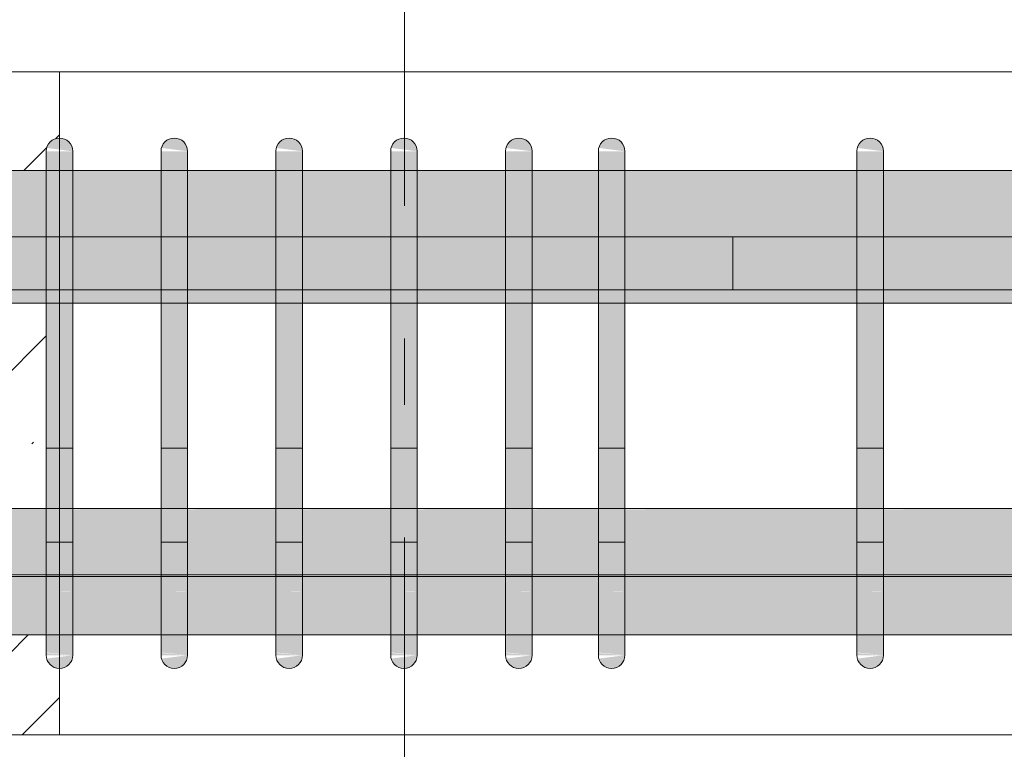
# Model space of a CAD drawing. Header units: millimetres. Extents: x -25607 to 9385, y 1894 to 10168.
# Tile 111 of 181: x -1896 to -1524, y 8665 to 8940. Entities that reach past the tile are written whole.
import ezdxf

# ---------------------------------------------------------------- set-up
doc = ezdxf.new("R2010")
doc.units = ezdxf.units.MM
doc.linetypes.add('Čára osnovy', pattern=[225, 100, -50, 25, -50])
for name, color, linetype, lineweight in [('S-BEAM', 12, 'Continuous', 9), ('S-GRID', 1, 'Continuous', 5), ('S-RBAR', 171, 'Continuous', 5)]:
    doc.layers.add(name, color=color, linetype=linetype, lineweight=lineweight)

msp = doc.modelspace()

# ---------------------------------------------------------------- hatches: boundary and pattern name
at = {"layer": 'S-BEAM', "lineweight": 5}
h = msp.add_hatch(dxfattribs=at)
h.set_pattern_fill('FP_2', color=256, style=0, pattern_type=2)
h.set_pattern_definition([(45, (2996.86, 5500.453), (-35.35534, 35.35534), []), (45, (3032.214, 5500.453), (-17.67767, 53.033), [25, -12.5, 0.8382, -11.662])])
h.paths.add_polyline_path([(-2380.56, 8670), (-2345.51, 8670), (-2345.51, 8702.82), (-2346.77, 8703.79), (-2351.89, 8710.86), (-2354.54, 8717.24), (-2355.56, 8725), (-2355.56, 8865), (-2354.54, 8872.76), (-2351.54, 8880), (-2346.77, 8886.21), (-2339.7, 8891.34), (-2333.32, 8893.98), (-2325.56, 8895), (-1935.56, 8895), (-1927.79, 8893.98), (-1919.98, 8890.54), (-1914.34, 8886.21), (-1909.22, 8879.14), (-1906.58, 8872.76), (-1905.56, 8865), (-1905.56, 8882.8), (-1885.56, 8882.8), (-1885.39, 8890), (-1880.56, 8890), (-1880.56, 8890.66), (-1885.39, 8891.29), (-1884.89, 8892.5), (-1884.09, 8893.54), (-1883.06, 8894.33), (-1881.85, 8894.83), (-1880.56, 8895), (-1880.56, 8920), (-2380.56, 8920), (-2380.56, 8742.55)])
h.paths.add_polyline_path([(-2298.56, 8670), (-2052.56, 8670), (-2052.56, 8695), (-2298.56, 8695), (-2298.56, 8687.12)])
h.paths.add_polyline_path([(-2325.51, 8670), (-2318.56, 8670), (-2318.56, 8695), (-2325.51, 8695), (-2325.51, 8687.12)])
h.paths.add_polyline_path([(-1919.98, 8670), (-1880.56, 8670), (-1880.56, 8695), (-1881.85, 8695.17), (-1883.06, 8695.67), (-1884.09, 8696.46), (-1884.89, 8697.5), (-1885.39, 8698.71), (-1880.56, 8699.34), (-1880.56, 8700), (-1885.56, 8700), (-1885.56, 8707.64), (-1905.56, 8707.64), (-1905.56, 8725), (-1906.58, 8717.24), (-1909.58, 8710), (-1914.34, 8703.79), (-1921.42, 8698.66), (-1927.79, 8696.02), (-1935.56, 8695), (-2015.77, 8695), (-2015.77, 8670), (-2007.78, 8670)])
h.paths.add_polyline_path([(-2007.78, 8705), (-1957.98, 8705), (-1982.43, 8729.45), (-2015.77, 8729.45), (-2015.77, 8705)])
h.paths.add_polyline_path([(-2095.58, 8705), (-2052.56, 8705), (-2052.56, 8729.45), (-2298.56, 8729.45), (-2298.56, 8705), (-2271.19, 8705)])
h.paths.add_polyline_path([(-2318.56, 8705), (-2318.56, 8729.45), (-2325.51, 8729.45), (-2325.51, 8705)])
h.paths.add_polyline_path([(-1935.56, 8705), (-1930.38, 8705.68), (-1925.56, 8707.68), (-1921.42, 8710.86), (-1918.24, 8715), (-1916.24, 8719.82), (-1915.56, 8725), (-1916.24, 8729.45), (-1968.29, 8729.45), (-1949.7, 8710.86), (-1945.56, 8707.68), (-1940.73, 8705.68)])
h.paths.add_polyline_path([(-1885.56, 8729.64), (-1885.56, 8730.3), (-1905.56, 8730.18), (-1905.56, 8729.64), (-1898.03, 8729.64)])
h.paths.add_polyline_path([(-2325.51, 8755.3), (-2318.56, 8755.3), (-2318.56, 8789.52), (-2322.07, 8781.03), (-2324.64, 8769.54), (-2325.51, 8757.8)])
h.paths.add_polyline_path([(-2052.56, 8755.3), (-2052.56, 8832.8), (-2271.8, 8832.8), (-2283.3, 8828.36), (-2298.56, 8817.02), (-2298.56, 8755.3), (-2095.58, 8755.3)])
h.paths.add_polyline_path([(-2345.56, 8755.3), (-2345.51, 8755.3), (-2345.51, 8757.8), (-2344.43, 8772.47), (-2341.21, 8786.83), (-2333.72, 8804.94), (-2327.85, 8814.38), (-2318.56, 8825.72), (-2318.56, 8832.8), (-2345.56, 8832.8), (-2345.56, 8757.8)])
h.paths.add_polyline_path([(-1937.58, 8755.3), (-1956.77, 8774.5), (-1949.7, 8781.57), (-1923.43, 8755.3), (-1915.56, 8755.3), (-1915.56, 8832.8), (-1961.96, 8832.8), (-1975.77, 8827.09), (-1992.34, 8814.37), (-2005.05, 8797.8), (-2013.04, 8778.51), (-2015.77, 8757.8), (-2015.77, 8755.3), (-1956.77, 8755.3)])
h.paths.add_polyline_path([(-1885.56, 8755.3), (-1885.56, 8832.8), (-1905.56, 8832.8), (-1905.56, 8755.3)])
h.paths.add_polyline_path([(-2032.56, 8782.19), (-2032.36, 8783.69), (-2022.37, 8807.8), (-2006.48, 8828.51), (-2000.89, 8832.8), (-2032.56, 8832.8), (-2032.56, 8782.8)])
h.paths.add_polyline_path([(-2245.66, 8857.8), (-2052.56, 8857.8), (-2052.56, 8872.8), (-2032.56, 8872.8), (-2032.56, 8857.8), (-1915.56, 8857.8), (-1915.56, 8865), (-1916.24, 8870.18), (-1918.24, 8875), (-1921.42, 8879.14), (-1925.56, 8882.32), (-1930.38, 8884.32), (-1935.56, 8885), (-2325.56, 8885), (-2330.73, 8884.32), (-2335.56, 8882.32), (-2339.7, 8879.14), (-2342.88, 8875), (-2344.88, 8870.18), (-2345.56, 8865), (-2345.56, 8857.8), (-2318.56, 8857.8), (-2318.56, 8872.8), (-2298.56, 8872.8), (-2298.56, 8857.8), (-2247.62, 8857.8)])
h.paths.add_polyline_path([(-2298.56, 8872.8), (-2318.22, 8875.39), (-2317.22, 8877.8), (-2315.09, 8880.29), (-2313.56, 8881.46), (-2311.15, 8882.46), (-2308.56, 8882.8), (-2305.97, 8882.46), (-2303.56, 8881.46), (-2301.49, 8879.87), (-2299.9, 8877.8), (-2298.9, 8875.39)])
h.paths.add_polyline_path([(-2032.56, 8872.8), (-2052.22, 8875.39), (-2051.22, 8877.8), (-2049.63, 8879.87), (-2047.56, 8881.46), (-2045.15, 8882.46), (-2042.56, 8882.8), (-2039.97, 8882.46), (-2037.56, 8881.46), (-2035.49, 8879.87), (-2033.9, 8877.8), (-2032.9, 8875.39)])
at = {"layer": 'S-RBAR'}
for points in [[(-1875.56, 8890), (-1876.08, 8892.15), (-1876.23, 8892.5), (-1877.02, 8893.54), (-1878.06, 8894.33), (-1879.26, 8894.83), (-1880.56, 8895), (-1881.85, 8894.83), (-1883.06, 8894.33), (-1884.09, 8893.54), (-1884.89, 8892.5), (-1885.39, 8891.29), (-1876.08, 8890.07)], [(-1832.27, 8890), (-1832.44, 8891.29), (-1832.94, 8892.5), (-1833.74, 8893.54), (-1834.77, 8894.33), (-1835.98, 8894.83), (-1837.27, 8895), (-1838.57, 8894.83), (-1839.77, 8894.33), (-1840.81, 8893.54), (-1841.6, 8892.5), (-1842.1, 8891.29), (-1832.44, 8890.02)], [(-1788.99, 8890), (-1789.16, 8891.29), (-1789.66, 8892.5), (-1790.45, 8893.54), (-1791.49, 8894.33), (-1792.7, 8894.83), (-1793.99, 8895), (-1795.28, 8894.83), (-1796.49, 8894.33), (-1797.53, 8893.54), (-1798.32, 8892.5), (-1798.82, 8891.29), (-1789.16, 8890.02)], [(-1745.71, 8890), (-1745.88, 8891.29), (-1746.38, 8892.5), (-1747.17, 8893.54), (-1748.21, 8894.33), (-1749.41, 8894.83), (-1750.71, 8895), (-1752, 8894.83), (-1753.21, 8894.33), (-1754.24, 8893.54), (-1755.04, 8892.5), (-1755.53, 8891.29), (-1745.88, 8890.02)], [(-1702.42, 8890), (-1702.59, 8891.29), (-1703.09, 8892.5), (-1703.89, 8893.54), (-1704.92, 8894.33), (-1706.13, 8894.83), (-1707.42, 8895), (-1708.72, 8894.83), (-1709.92, 8894.33), (-1710.96, 8893.54), (-1711.75, 8892.5), (-1712.25, 8891.29), (-1702.59, 8890.02)], [(-1667.42, 8890), (-1667.59, 8891.29), (-1668.09, 8892.5), (-1668.89, 8893.54), (-1669.92, 8894.33), (-1671.13, 8894.83), (-1672.42, 8895), (-1673.72, 8894.83), (-1674.92, 8894.33), (-1675.96, 8893.54), (-1676.75, 8892.5), (-1677.25, 8891.29), (-1667.59, 8890.02)], [(-1569.97, 8890), (-1570.14, 8891.29), (-1570.64, 8892.5), (-1571.44, 8893.54), (-1572.47, 8894.33), (-1573.68, 8894.83), (-1574.97, 8895), (-1576.27, 8894.83), (-1577.47, 8894.33), (-1578.51, 8893.54), (-1579.3, 8892.5), (-1579.8, 8891.29), (-1570.14, 8890.02)], [(-1885.56, 8865), (-1875.56, 8865), (-1875.56, 8890), (-1885.56, 8890), (-1885.56, 8869.55)], [(-1832.27, 8865), (-1832.27, 8890), (-1842.27, 8890), (-1842.27, 8865)], [(-1788.99, 8865), (-1788.99, 8890), (-1798.99, 8890), (-1798.99, 8865)], [(-1745.71, 8865), (-1745.71, 8890), (-1755.71, 8890), (-1755.71, 8865)], [(-1702.42, 8865), (-1702.42, 8890), (-1712.42, 8890), (-1712.42, 8865)], [(-1667.42, 8865), (-1667.42, 8890), (-1677.42, 8890), (-1677.42, 8865)], [(-1569.97, 8865), (-1569.97, 8890), (-1579.97, 8890), (-1579.97, 8865)], [(-1876.08, 8725), (-1875.56, 8725), (-1875.56, 8865), (-1885.56, 8865), (-1885.56, 8725)], [(-1832.27, 8725), (-1832.27, 8865), (-1842.27, 8865), (-1842.27, 8725)], [(-1788.99, 8725), (-1788.99, 8865), (-1798.99, 8865), (-1798.99, 8725)], [(-1745.71, 8725), (-1745.71, 8865), (-1755.71, 8865), (-1755.71, 8725)], [(-1702.42, 8725), (-1702.42, 8865), (-1712.42, 8865), (-1712.42, 8725)], [(-1667.42, 8725), (-1667.42, 8865), (-1677.42, 8865), (-1677.42, 8725)], [(-1569.97, 8725), (-1569.97, 8865), (-1579.97, 8865), (-1579.97, 8725)], [(-1880.56, 8695), (-1879.26, 8695.17), (-1878.06, 8695.67), (-1877.02, 8696.46), (-1876.08, 8697.85), (-1875.73, 8698.71), (-1875.56, 8700), (-1885.39, 8698.71), (-1884.89, 8697.5), (-1884.09, 8696.46), (-1883.06, 8695.67), (-1881.85, 8695.17)], [(-1837.27, 8695), (-1835.98, 8695.17), (-1834.77, 8695.67), (-1833.74, 8696.46), (-1832.94, 8697.5), (-1832.44, 8698.71), (-1832.44, 8699.98), (-1842.1, 8698.71), (-1841.6, 8697.5), (-1840.81, 8696.46), (-1839.77, 8695.67), (-1838.57, 8695.17)], [(-1793.99, 8695), (-1792.7, 8695.17), (-1791.49, 8695.67), (-1790.45, 8696.46), (-1789.66, 8697.5), (-1789.16, 8698.71), (-1789.16, 8699.98), (-1798.82, 8698.71), (-1798.32, 8697.5), (-1797.53, 8696.46), (-1796.49, 8695.67), (-1795.28, 8695.17)], [(-1750.71, 8695), (-1749.41, 8695.17), (-1748.21, 8695.67), (-1747.17, 8696.46), (-1746.38, 8697.5), (-1745.88, 8698.71), (-1745.88, 8699.98), (-1755.53, 8698.71), (-1755.04, 8697.5), (-1754.24, 8696.46), (-1753.21, 8695.67), (-1752, 8695.17)], [(-1707.42, 8695), (-1706.13, 8695.17), (-1704.92, 8695.67), (-1703.89, 8696.46), (-1703.09, 8697.5), (-1702.59, 8698.71), (-1702.59, 8699.98), (-1712.25, 8698.71), (-1711.75, 8697.5), (-1710.96, 8696.46), (-1709.92, 8695.67), (-1708.72, 8695.17)], [(-1672.42, 8695), (-1671.13, 8695.17), (-1669.92, 8695.67), (-1668.89, 8696.46), (-1668.09, 8697.5), (-1667.59, 8698.71), (-1667.59, 8699.98), (-1677.25, 8698.71), (-1676.75, 8697.5), (-1675.96, 8696.46), (-1674.92, 8695.67), (-1673.72, 8695.17)], [(-1574.97, 8695), (-1573.68, 8695.17), (-1572.47, 8695.67), (-1571.44, 8696.46), (-1570.64, 8697.5), (-1570.14, 8698.71), (-1570.14, 8699.98), (-1579.8, 8698.71), (-1579.3, 8697.5), (-1578.51, 8696.46), (-1577.47, 8695.67), (-1576.27, 8695.17)]]:
    msp.add_hatch(color=256, dxfattribs=at).paths.add_polyline_path(points)
h = msp.add_hatch(color=256, dxfattribs=at)
h.paths.add_polyline_path([(-1905.56, 8857.8), (-1885.56, 8857.8), (-1885.56, 8882.8), (-1905.56, 8882.8), (-1905.56, 8865)])
h.paths.add_polyline_path([(-1832.27, 8857.8), (-1798.99, 8857.8), (-1798.99, 8882.8), (-1832.27, 8882.8), (-1832.27, 8865)])
h.paths.add_polyline_path([(-1875.56, 8857.8), (-1842.27, 8857.8), (-1842.27, 8882.8), (-1875.56, 8882.8), (-1875.56, 8865)])
h.paths.add_polyline_path([(977.44, 8857.8), (999.5, 8857.8), (999.5, 8882.8), (819.84, 8882.8), (819.84, 8857.8), (889.64, 8857.8)])
h.paths.add_polyline_path([(-1788.99, 8857.8), (-1755.71, 8857.8), (-1755.71, 8882.8), (-1788.99, 8882.8), (-1788.99, 8865)])
h.paths.add_polyline_path([(-1745.71, 8857.8), (-1712.42, 8857.8), (-1712.42, 8882.8), (-1745.71, 8882.8), (-1745.71, 8865)])
h.paths.add_polyline_path([(-1702.42, 8857.8), (-1677.42, 8857.8), (-1677.42, 8882.8), (-1702.42, 8882.8), (-1702.42, 8865)])
h.paths.add_polyline_path([(809.84, 8857.8), (809.84, 8882.8), (620.24, 8882.8), (620.24, 8857.8), (801.84, 8857.8)])
h.paths.add_polyline_path([(-1667.42, 8857.8), (-1579.97, 8857.8), (-1579.97, 8882.8), (-1667.42, 8882.8), (-1667.42, 8865)])
h.paths.add_polyline_path([(-1569.97, 8857.8), (-1482.53, 8857.8), (-1482.53, 8882.8), (-1569.97, 8882.8), (-1569.97, 8865)])
h.paths.add_polyline_path([(-1472.53, 8857.8), (-1385.08, 8857.8), (-1385.08, 8882.8), (-1472.53, 8882.8), (-1472.53, 8865)])
h.paths.add_polyline_path([(-1375.08, 8857.8), (-1287.63, 8857.8), (-1287.63, 8882.8), (-1375.08, 8882.8), (-1375.08, 8865)])
h.paths.add_polyline_path([(-1277.63, 8857.8), (-1190.19, 8857.8), (-1190.19, 8882.8), (-1277.63, 8882.8), (-1277.63, 8865)])
h.paths.add_polyline_path([(610.24, 8857.8), (610.24, 8882.8), (420.64, 8882.8), (420.64, 8857.8), (582.34, 8857.8)])
h.paths.add_polyline_path([(-1180.19, 8857.8), (-1092.74, 8857.8), (-1092.74, 8882.8), (-1180.19, 8882.8), (-1180.19, 8865)])
h.paths.add_polyline_path([(-1082.74, 8857.8), (-995.29, 8857.8), (-995.29, 8882.8), (-1082.74, 8882.8), (-1082.74, 8865)])
h.paths.add_polyline_path([(-985.29, 8857.8), (-897.85, 8857.8), (-897.85, 8882.8), (-985.29, 8882.8), (-985.29, 8865)])
h.paths.add_polyline_path([(-887.85, 8857.8), (-800.4, 8857.8), (-800.4, 8882.8), (-887.85, 8882.8), (-887.85, 8865)])
h.paths.add_polyline_path([(410.64, 8857.8), (410.64, 8882.8), (221.04, 8882.8), (221.04, 8857.8), (406.74, 8857.8)])
h.paths.add_polyline_path([(-790.4, 8857.8), (-702.95, 8857.8), (-702.95, 8882.8), (-790.4, 8882.8), (-790.4, 8865)])
h.paths.add_polyline_path([(-692.95, 8857.8), (-605.51, 8857.8), (-605.51, 8882.8), (-692.95, 8882.8), (-692.95, 8865)])
h.paths.add_polyline_path([(-595.51, 8857.8), (-508.06, 8857.8), (-508.06, 8882.8), (-595.51, 8882.8), (-595.51, 8865)])
h.paths.add_polyline_path([(211.04, 8857.8), (211.04, 8882.8), (21.43, 8882.8), (21.43, 8857.8), (187.24, 8857.8)])
h.paths.add_polyline_path([(-498.06, 8857.8), (-410.61, 8857.8), (-410.61, 8882.8), (-498.06, 8882.8), (-498.06, 8865)])
h.paths.add_polyline_path([(-400.61, 8857.8), (-313.17, 8857.8), (-313.17, 8882.8), (-400.61, 8882.8), (-400.61, 8865)])
h.paths.add_polyline_path([(-303.17, 8857.8), (-188.17, 8857.8), (-188.17, 8882.8), (-303.17, 8882.8), (-303.17, 8865)])
h.paths.add_polyline_path([(-178.17, 8857.8), (11.43, 8857.8), (11.43, 8882.8), (-178.17, 8882.8), (-178.17, 8865)])
h = msp.add_hatch(color=256, dxfattribs=at)
h.paths.add_polyline_path([(-880.56, 8832.8), (-880.56, 8857.8), (-887.85, 8857.8), (-887.85, 8832.8)])
h.paths.add_polyline_path([(-897.85, 8832.8), (-897.85, 8857.8), (-985.29, 8857.8), (-985.29, 8832.8)])
h.paths.add_polyline_path([(-995.29, 8832.8), (-995.29, 8857.8), (-1082.74, 8857.8), (-1082.74, 8832.8), (-1041.97, 8832.8)])
h.paths.add_polyline_path([(-1092.74, 8832.8), (-1092.74, 8857.8), (-1180.19, 8857.8), (-1180.19, 8832.8)])
h.paths.add_polyline_path([(-1190.19, 8832.8), (-1190.19, 8857.8), (-1277.63, 8857.8), (-1277.63, 8832.8), (-1217.58, 8832.8)])
h.paths.add_polyline_path([(-1287.63, 8832.8), (-1287.63, 8857.8), (-1375.08, 8857.8), (-1375.08, 8832.8)])
h.paths.add_polyline_path([(-1385.08, 8832.8), (-1385.08, 8857.8), (-1472.53, 8857.8), (-1472.53, 8832.8), (-1393.18, 8832.8)])
h.paths.add_polyline_path([(-1482.53, 8832.8), (-1482.53, 8857.8), (-1569.97, 8857.8), (-1569.97, 8832.8), (-1568.78, 8832.8)])
h.paths.add_polyline_path([(-1579.97, 8832.8), (-1579.97, 8857.8), (-1667.42, 8857.8), (-1667.42, 8832.8)])
h.paths.add_polyline_path([(-1677.42, 8832.8), (-1677.42, 8857.8), (-1702.42, 8857.8), (-1702.42, 8832.8)])
h.paths.add_polyline_path([(-1712.42, 8832.8), (-1712.42, 8857.8), (-1745.71, 8857.8), (-1745.71, 8832.8), (-1744.38, 8832.8)])
h.paths.add_polyline_path([(-1755.71, 8832.8), (-1755.71, 8857.8), (-1788.99, 8857.8), (-1788.99, 8832.8)])
h.paths.add_polyline_path([(-1798.99, 8832.8), (-1798.99, 8857.8), (-1832.27, 8857.8), (-1832.18, 8832.8)])
h.paths.add_polyline_path([(-1842.27, 8832.8), (-1842.27, 8857.8), (-1875.56, 8857.8), (-1875.56, 8832.8)])
h.paths.add_polyline_path([(-1885.56, 8832.8), (-1885.56, 8857.8), (-1905.56, 8857.8), (-1905.56, 8832.8)])
h.paths.add_polyline_path([(-1919.98, 8832.8), (-1915.56, 8832.8), (-1915.56, 8857.8), (-2345.56, 8857.8), (-2345.56, 8832.8), (-2007.78, 8832.8)])
h = msp.add_hatch(color=256, dxfattribs=at)
h.paths.add_polyline_path([(-887.85, 8730.3), (-880.56, 8730.3), (-880.56, 8755.3), (-887.85, 8755.05), (-887.85, 8736.78)])
h.paths.add_polyline_path([(-897.85, 8730.3), (-897.85, 8755.3), (-985.29, 8755.05), (-985.29, 8730.3), (-910.27, 8730.3)])
h.paths.add_polyline_path([(-995.29, 8730.3), (-995.29, 8755.3), (-1082.74, 8755.05), (-1082.74, 8730.3), (-998.07, 8730.3)])
h.paths.add_polyline_path([(-1092.74, 8730.3), (-1092.74, 8755.3), (-1180.19, 8755.05), (-1180.19, 8730.3), (-1129.78, 8730.3)])
h.paths.add_polyline_path([(-1190.19, 8730.3), (-1190.19, 8755.3), (-1277.63, 8755.05), (-1277.63, 8730.3), (-1217.58, 8730.3)])
h.paths.add_polyline_path([(-1287.63, 8730.3), (-1287.63, 8755.3), (-1375.08, 8755.05), (-1375.08, 8730.3), (-1305.38, 8730.3)])
h.paths.add_polyline_path([(-1393.18, 8730.3), (-1385.08, 8730.3), (-1385.08, 8755.3), (-1472.53, 8755.05), (-1472.53, 8730.3), (-1437.08, 8730.3)])
h.paths.add_polyline_path([(-1482.53, 8730.3), (-1482.53, 8755.3), (-1569.97, 8755.05), (-1569.97, 8730.3), (-1524.88, 8730.3)])
h.paths.add_polyline_path([(-1579.97, 8730.3), (-1579.97, 8755.3), (-1667.42, 8755.05), (-1667.42, 8730.3), (-1612.68, 8730.3)])
h.paths.add_polyline_path([(-1677.42, 8730.3), (-1677.42, 8755.3), (-1702.42, 8755.05), (-1702.42, 8730.3), (-1700.48, 8730.3)])
h.paths.add_polyline_path([(-1712.42, 8730.3), (-1712.42, 8755.3), (-1745.71, 8755.05), (-1745.71, 8730.3), (-1744.38, 8730.3)])
h.paths.add_polyline_path([(-1755.71, 8730.3), (-1755.71, 8755.3), (-1788.99, 8755.05), (-1788.99, 8730.3), (-1788.28, 8730.3)])
h.paths.add_polyline_path([(-1798.99, 8730.3), (-1798.99, 8755.3), (-1832.27, 8755.05), (-1832.18, 8730.3)])
h.paths.add_polyline_path([(-1842.27, 8730.3), (-1842.27, 8755.3), (-1875.56, 8755.05), (-1875.56, 8730.3)])
h.paths.add_polyline_path([(-1885.56, 8730.3), (-1885.56, 8755.3), (-1905.56, 8755.05), (-1905.56, 8730.3), (-1898.03, 8730.3)])
h.paths.add_polyline_path([(-1919.98, 8730.3), (-1916.29, 8730.3), (-1918.24, 8735), (-1922.27, 8740), (-1937.58, 8755.3), (-2345.56, 8755.3), (-2345.56, 8730.3), (-1983.29, 8730.3), (-1992.13, 8739.14), (-1985.06, 8746.21), (-1969.15, 8730.3), (-1921.42, 8730.3)])
h.paths.add_polyline_path([(-1915.56, 8747.43), (-1915.56, 8755.3), (-1923.43, 8755.3), (-1919.98, 8751.85)])
h = msp.add_hatch(color=256, dxfattribs=at)
h.paths.add_polyline_path([(-1905.56, 8707.64), (-1885.56, 8707.92), (-1885.56, 8729.64), (-1905.56, 8729.64), (-1905.56, 8714.83)])
h.paths.add_polyline_path([(1021.34, 8707.64), (1209.04, 8707.92), (1209.04, 8729.64), (1019.44, 8729.64), (1019.44, 8707.64)])
h.paths.add_polyline_path([(1219.04, 8707.64), (1408.65, 8707.92), (1408.65, 8729.64), (1219.04, 8729.64), (1219.04, 8707.92)])
h.paths.add_polyline_path([(1009.44, 8707.64), (1009.44, 8729.64), (819.84, 8729.64), (819.84, 8707.64), (977.44, 8707.64)])
h.paths.add_polyline_path([(809.84, 8707.64), (809.84, 8729.64), (620.24, 8729.64), (620.24, 8707.64), (801.84, 8707.64)])
h.paths.add_polyline_path([(-1832.27, 8707.64), (-1798.99, 8707.92), (-1798.99, 8729.64), (-1832.27, 8729.64), (-1832.27, 8707.92)])
h.paths.add_polyline_path([(1418.65, 8707.64), (1608.25, 8707.92), (1608.25, 8729.64), (1418.65, 8729.64), (1418.65, 8707.92)])
h.paths.add_polyline_path([(4152.12, 8707.64), (4152.12, 8729.64), (4113.44, 8729.64), (4113.44, 8707.64), (4138.27, 8707.64)])
h.paths.add_polyline_path([(1618.25, 8707.64), (1807.85, 8707.92), (1807.85, 8729.64), (1618.25, 8729.64), (1618.25, 8707.92)])
h.paths.add_polyline_path([(4169.44, 8707.64), (4169.44, 8729.64), (4162.12, 8729.64), (4162.12, 8707.64)])
h.paths.add_polyline_path([(610.24, 8707.64), (610.24, 8729.64), (420.64, 8729.64), (420.64, 8707.64), (582.34, 8707.64)])
h.paths.add_polyline_path([(410.64, 8707.64), (410.64, 8729.64), (221.04, 8729.64), (221.04, 8707.64), (406.74, 8707.64)])
h.paths.add_polyline_path([(-1842.27, 8707.64), (-1842.27, 8729.64), (-1875.56, 8729.64), (-1875.56, 8707.64)])
h.paths.add_polyline_path([(1817.85, 8707.64), (2007.45, 8707.92), (2007.45, 8729.64), (1817.85, 8729.64), (1817.85, 8707.92)])
h.paths.add_polyline_path([(2017.45, 8707.64), (2207.05, 8707.92), (2207.05, 8729.64), (2017.45, 8729.64), (2017.45, 8707.92)])
h.paths.add_polyline_path([(4103.44, 8707.64), (4103.44, 8729.64), (4064.75, 8729.64), (4064.75, 8707.64), (4094.37, 8707.64)])
h.paths.add_polyline_path([(211.04, 8707.64), (211.04, 8729.64), (21.43, 8729.64), (21.43, 8707.64), (187.24, 8707.64)])
h.paths.add_polyline_path([(2217.05, 8707.64), (2332.05, 8707.92), (2332.05, 8729.64), (2217.05, 8729.64), (2217.05, 8707.92)])
h.paths.add_polyline_path([(11.43, 8707.64), (11.43, 8729.64), (-178.17, 8729.64), (-178.17, 8707.64), (-32.27, 8707.64)])
h.paths.add_polyline_path([(-1788.99, 8707.64), (-1755.71, 8707.92), (-1755.71, 8729.64), (-1788.99, 8729.64), (-1788.99, 8707.92)])
h.paths.add_polyline_path([(-188.17, 8707.64), (-188.17, 8729.64), (-303.17, 8729.64), (-303.17, 8707.64), (-207.87, 8707.64)])
h.paths.add_polyline_path([(2342.05, 8707.64), (2430.57, 8707.92), (2430.57, 8729.64), (2342.05, 8729.64), (2342.05, 8707.92)])
h.paths.add_polyline_path([(4054.75, 8707.64), (4054.75, 8729.64), (4016.06, 8729.64), (4016.06, 8707.64), (4050.47, 8707.64)])
h.paths.add_polyline_path([(2440.57, 8707.64), (2529.09, 8707.92), (2529.09, 8729.64), (2440.57, 8729.64), (2440.57, 8707.92)])
h.paths.add_polyline_path([(-313.17, 8707.64), (-313.17, 8729.64), (-400.61, 8729.64), (-400.61, 8707.64), (-339.57, 8707.64)])
h.paths.add_polyline_path([(2539.09, 8707.64), (2627.61, 8707.92), (2627.61, 8729.64), (2539.09, 8729.64), (2539.09, 8707.92)])
h.paths.add_polyline_path([(-410.61, 8707.64), (-410.61, 8729.64), (-498.06, 8729.64), (-498.06, 8707.64), (-427.37, 8707.64)])
h.paths.add_polyline_path([(2637.61, 8707.64), (2726.12, 8707.92), (2726.12, 8729.64), (2637.61, 8729.64), (2637.61, 8707.92)])
h.paths.add_polyline_path([(-508.06, 8707.64), (-508.06, 8729.64), (-595.51, 8729.64), (-595.51, 8707.64), (-515.17, 8707.64)])
h.paths.add_polyline_path([(-1745.71, 8707.64), (-1712.42, 8707.92), (-1712.42, 8729.64), (-1745.71, 8729.64), (-1745.71, 8707.92)])
h.paths.add_polyline_path([(3967.37, 8707.64), (4006.06, 8707.92), (4006.06, 8729.64), (3967.37, 8729.64), (3967.37, 8707.92)])
h.paths.add_polyline_path([(2736.12, 8707.64), (2824.64, 8707.92), (2824.64, 8729.64), (2736.12, 8729.64), (2736.12, 8707.92)])
h.paths.add_polyline_path([(-605.51, 8707.64), (-605.51, 8729.64), (-692.95, 8729.64), (-692.95, 8707.64), (-646.87, 8707.64)])
h.paths.add_polyline_path([(2834.64, 8707.64), (2923.16, 8707.92), (2923.16, 8729.64), (2834.64, 8729.64), (2834.64, 8707.92)])
h.paths.add_polyline_path([(-702.95, 8707.64), (-702.95, 8729.64), (-790.4, 8729.64), (-790.4, 8707.64), (-734.67, 8707.64)])
h.paths.add_polyline_path([(3957.37, 8707.64), (3957.37, 8729.64), (3918.68, 8729.64), (3918.77, 8707.64)])
h.paths.add_polyline_path([(2933.16, 8707.64), (3021.68, 8707.92), (3021.68, 8729.64), (2933.16, 8729.64), (2933.16, 8707.92)])
h.paths.add_polyline_path([(-800.4, 8707.64), (-800.4, 8729.64), (-887.85, 8729.64), (-887.85, 8707.64), (-822.47, 8707.64)])
h.paths.add_polyline_path([(3031.68, 8707.64), (3120.2, 8707.92), (3120.2, 8729.64), (3031.68, 8729.64), (3031.68, 8707.92)])
h.paths.add_polyline_path([(-1702.42, 8707.64), (-1677.42, 8707.92), (-1677.42, 8729.64), (-1702.42, 8729.64), (-1702.42, 8707.92)])
h.paths.add_polyline_path([(-897.85, 8707.64), (-897.85, 8729.64), (-985.29, 8729.64), (-985.29, 8707.64), (-910.27, 8707.64)])
h.paths.add_polyline_path([(3908.68, 8707.64), (3908.68, 8729.64), (3869.99, 8729.64), (3869.99, 8707.64), (3874.87, 8707.64)])
h.paths.add_polyline_path([(3130.2, 8707.64), (3218.71, 8707.92), (3218.71, 8729.64), (3130.2, 8729.64), (3130.2, 8707.92)])
h.paths.add_polyline_path([(-995.29, 8707.64), (-995.29, 8729.64), (-1082.74, 8729.64), (-1082.74, 8707.64), (-998.07, 8707.64)])
h.paths.add_polyline_path([(3228.71, 8707.64), (3317.23, 8707.92), (3317.23, 8729.64), (3228.71, 8729.64), (3228.71, 8707.92)])
h.paths.add_polyline_path([(-1092.74, 8707.64), (-1092.74, 8729.64), (-1180.19, 8729.64), (-1180.19, 8707.64), (-1129.78, 8707.64)])
h.paths.add_polyline_path([(3327.23, 8707.64), (3415.75, 8707.92), (3415.75, 8729.64), (3327.23, 8729.64), (3327.23, 8707.92)])
h.paths.add_polyline_path([(-1667.42, 8707.64), (-1579.97, 8707.92), (-1579.97, 8729.64), (-1667.42, 8729.64), (-1667.42, 8707.92)])
h.paths.add_polyline_path([(-1190.19, 8707.64), (-1190.19, 8729.64), (-1277.63, 8729.64), (-1277.63, 8707.64), (-1217.58, 8707.64)])
h.paths.add_polyline_path([(3859.99, 8707.64), (3859.99, 8729.64), (3821.3, 8729.64), (3821.3, 8707.64), (3830.97, 8707.64)])
h.paths.add_polyline_path([(3425.75, 8707.64), (3514.27, 8707.92), (3514.27, 8729.64), (3425.75, 8729.64), (3425.75, 8707.92)])
h.paths.add_polyline_path([(-1287.63, 8707.64), (-1287.63, 8729.64), (-1375.08, 8729.64), (-1375.08, 8707.64), (-1305.38, 8707.64)])
h.paths.add_polyline_path([(3524.27, 8707.64), (3612.79, 8707.92), (3612.79, 8729.64), (3524.27, 8729.64), (3524.27, 8707.92)])
h.paths.add_polyline_path([(-1385.08, 8707.64), (-1385.08, 8729.64), (-1472.53, 8729.64), (-1472.53, 8707.64), (-1393.18, 8707.64)])
h.paths.add_polyline_path([(3622.79, 8707.64), (3711.3, 8707.92), (3711.3, 8729.64), (3622.79, 8729.64), (3622.79, 8707.92)])
h.paths.add_polyline_path([(3811.3, 8707.64), (3811.3, 8729.64), (3721.3, 8729.64), (3721.3, 8707.64), (3787.07, 8707.64)])
h.paths.add_polyline_path([(-1482.53, 8707.64), (-1482.53, 8729.64), (-1569.97, 8729.64), (-1569.97, 8707.64), (-1524.88, 8707.64)])
h = msp.add_hatch(color=256, dxfattribs=at)
h.paths.add_polyline_path([(-1875.56, 8703.08), (-1875.56, 8703.74), (-1876.92, 8703.89), (-1877.76, 8703.51), (-1876.08, 8703.18)])
h.paths.add_polyline_path([(-1881.05, 8705.53), (-1882.73, 8707.49), (-1885.56, 8707.92), (-1885.56, 8706.75)])
h.paths.add_polyline_path([(-1875.56, 8711.72), (-1875.56, 8713.44), (-1885.56, 8715.43), (-1885.56, 8714.83), (-1884.75, 8714.83), (-1880.83, 8711.91), (-1876.08, 8711.74)])
h.paths.add_polyline_path([(-1885.56, 8724.03), (-1875.56, 8724.24), (-1875.56, 8725), (-1885.56, 8725)])
h = msp.add_hatch(color=256, dxfattribs=at)
h.paths.add_polyline_path([(-1875.56, 8700), (-1875.56, 8703.08), (-1877.76, 8703.51), (-1876.92, 8703.89), (-1875.56, 8703.74), (-1875.56, 8711.72), (-1880.09, 8711.99), (-1884.6, 8714.83), (-1885.56, 8714.83), (-1885.56, 8708.15), (-1882.59, 8707.32), (-1881.05, 8705.53), (-1885.56, 8706.75), (-1885.39, 8700.99), (-1883.47, 8700.85), (-1876.08, 8700.06)])
h.paths.add_polyline_path([(-1875.56, 8700), (-1885.56, 8700.85), (-1885.39, 8700), (-1876.08, 8700)])
h.paths.add_polyline_path([(-1875.56, 8713.44), (-1875.56, 8724.24), (-1877.59, 8724.03), (-1885.56, 8724.03), (-1885.56, 8715.43), (-1876.08, 8713.54)])
h = msp.add_hatch(color=256, dxfattribs=at)
h.paths.add_polyline_path([(-1832.27, 8703.08), (-1832.27, 8703.74), (-1833.63, 8703.89), (-1834.48, 8703.51)])
h.paths.add_polyline_path([(-1837.76, 8705.53), (-1839.45, 8707.49), (-1842.27, 8707.92), (-1842.27, 8706.75)])
h.paths.add_polyline_path([(-1832.27, 8711.72), (-1832.27, 8713.44), (-1842.27, 8715.43), (-1842.27, 8714.83), (-1841.47, 8714.83), (-1837.55, 8711.91)])
h.paths.add_polyline_path([(-1842.27, 8724.03), (-1832.27, 8724.24), (-1832.27, 8725), (-1842.27, 8725)])
h = msp.add_hatch(color=256, dxfattribs=at)
h.paths.add_polyline_path([(-1832.27, 8700), (-1832.27, 8703.08), (-1834.48, 8703.51), (-1833.63, 8703.89), (-1832.27, 8703.74), (-1832.27, 8711.72), (-1836.8, 8711.99), (-1841.32, 8714.83), (-1842.27, 8714.83), (-1842.27, 8708.15), (-1839.3, 8707.32), (-1837.76, 8705.53), (-1842.27, 8706.75), (-1842.1, 8700.99), (-1840.19, 8700.85), (-1835.98, 8700.4)])
h.paths.add_polyline_path([(-1837.27, 8700), (-1832.27, 8700), (-1842.27, 8700.85), (-1842.1, 8700)])
h.paths.add_polyline_path([(-1832.27, 8713.44), (-1832.27, 8724.24), (-1834.3, 8724.03), (-1842.27, 8724.03), (-1842.27, 8715.43), (-1839.26, 8714.83)])
h = msp.add_hatch(color=256, dxfattribs=at)
h.paths.add_polyline_path([(-1788.99, 8703.08), (-1788.99, 8703.74), (-1790.35, 8703.89), (-1791.19, 8703.51)])
h.paths.add_polyline_path([(-1794.48, 8705.53), (-1796.16, 8707.49), (-1798.99, 8707.92), (-1798.99, 8706.75)])
h.paths.add_polyline_path([(-1788.99, 8711.72), (-1788.99, 8713.44), (-1798.99, 8715.43), (-1798.99, 8714.83), (-1798.18, 8714.83), (-1794.27, 8711.91)])
h.paths.add_polyline_path([(-1798.99, 8724.03), (-1788.99, 8724.24), (-1788.99, 8725), (-1798.99, 8725)])
h = msp.add_hatch(color=256, dxfattribs=at)
h.paths.add_polyline_path([(-1793.99, 8700), (-1788.99, 8700), (-1798.99, 8700.85), (-1798.82, 8700)])
h.paths.add_polyline_path([(-1788.99, 8700), (-1788.99, 8703.08), (-1791.19, 8703.51), (-1790.35, 8703.89), (-1788.99, 8703.74), (-1788.99, 8711.72), (-1793.52, 8711.99), (-1798.03, 8714.83), (-1798.99, 8714.83), (-1798.99, 8708.15), (-1796.02, 8707.32), (-1794.48, 8705.53), (-1798.99, 8706.75), (-1798.82, 8700.99), (-1796.9, 8700.85), (-1792.7, 8700.4)])
h.paths.add_polyline_path([(-1788.99, 8713.44), (-1788.99, 8724.24), (-1791.02, 8724.03), (-1798.99, 8724.03), (-1798.99, 8715.43), (-1795.97, 8714.83)])
h = msp.add_hatch(color=256, dxfattribs=at)
h.paths.add_polyline_path([(-1745.71, 8703.08), (-1745.71, 8703.74), (-1747.06, 8703.89), (-1747.91, 8703.51)])
h.paths.add_polyline_path([(-1751.2, 8705.53), (-1752.88, 8707.49), (-1755.71, 8707.92), (-1755.71, 8706.75)])
h.paths.add_polyline_path([(-1745.71, 8711.72), (-1745.71, 8713.44), (-1755.71, 8715.43), (-1755.71, 8714.83), (-1754.9, 8714.83), (-1750.98, 8711.91)])
h.paths.add_polyline_path([(-1755.71, 8724.03), (-1745.71, 8724.24), (-1745.71, 8725), (-1755.71, 8725)])
h = msp.add_hatch(color=256, dxfattribs=at)
h.paths.add_polyline_path([(-1745.71, 8700), (-1745.71, 8703.08), (-1747.91, 8703.51), (-1747.06, 8703.89), (-1745.71, 8703.74), (-1745.71, 8711.72), (-1750.24, 8711.99), (-1754.75, 8714.83), (-1755.71, 8714.83), (-1755.71, 8708.15), (-1752.73, 8707.32), (-1751.2, 8705.53), (-1755.71, 8706.75), (-1755.53, 8700.99), (-1753.62, 8700.85), (-1749.41, 8700.4)])
h.paths.add_polyline_path([(-1745.71, 8700), (-1755.71, 8700.85), (-1755.53, 8700), (-1750.71, 8700)])
h.paths.add_polyline_path([(-1745.71, 8713.44), (-1745.71, 8724.24), (-1747.73, 8724.03), (-1755.71, 8724.03), (-1755.71, 8715.43), (-1752.69, 8714.83)])
h = msp.add_hatch(color=256, dxfattribs=at)
h.paths.add_polyline_path([(-1702.42, 8703.08), (-1702.42, 8703.74), (-1703.78, 8703.89), (-1704.62, 8703.51)])
h.paths.add_polyline_path([(-1707.91, 8705.53), (-1709.59, 8707.49), (-1712.42, 8707.92), (-1712.42, 8706.75)])
h.paths.add_polyline_path([(-1702.42, 8711.72), (-1702.42, 8713.44), (-1712.42, 8715.43), (-1712.42, 8714.83), (-1711.62, 8714.83), (-1707.7, 8711.91)])
h.paths.add_polyline_path([(-1712.42, 8724.03), (-1702.42, 8724.24), (-1702.42, 8725), (-1712.42, 8725)])
h = msp.add_hatch(color=256, dxfattribs=at)
h.paths.add_polyline_path([(-1702.42, 8700), (-1702.42, 8703.08), (-1704.62, 8703.51), (-1703.78, 8703.89), (-1702.42, 8703.74), (-1702.42, 8711.72), (-1706.95, 8711.99), (-1711.47, 8714.83), (-1712.42, 8714.83), (-1712.42, 8708.15), (-1709.45, 8707.32), (-1707.91, 8705.53), (-1712.42, 8706.75), (-1712.25, 8700.99), (-1710.33, 8700.85), (-1706.13, 8700.4)])
h.paths.add_polyline_path([(-1702.42, 8700), (-1712.42, 8700.85), (-1712.25, 8700), (-1707.42, 8700)])
h.paths.add_polyline_path([(-1702.42, 8713.44), (-1702.42, 8724.24), (-1704.45, 8724.03), (-1712.42, 8724.03), (-1712.42, 8715.43), (-1709.4, 8714.83)])
h = msp.add_hatch(color=256, dxfattribs=at)
h.paths.add_polyline_path([(-1667.42, 8703.08), (-1667.42, 8703.74), (-1668.78, 8703.89), (-1669.62, 8703.51)])
h.paths.add_polyline_path([(-1672.91, 8705.53), (-1674.59, 8707.49), (-1677.42, 8707.92), (-1677.42, 8706.75)])
h.paths.add_polyline_path([(-1667.42, 8711.72), (-1667.42, 8713.44), (-1677.42, 8715.43), (-1677.42, 8714.83), (-1676.62, 8714.83), (-1672.7, 8711.91)])
h.paths.add_polyline_path([(-1677.42, 8724.03), (-1667.42, 8724.24), (-1667.42, 8725), (-1677.42, 8725)])
h = msp.add_hatch(color=256, dxfattribs=at)
h.paths.add_polyline_path([(-1667.42, 8700), (-1667.42, 8703.08), (-1669.62, 8703.51), (-1668.78, 8703.89), (-1667.42, 8703.74), (-1667.42, 8711.72), (-1671.95, 8711.99), (-1676.47, 8714.83), (-1677.42, 8714.83), (-1677.42, 8708.15), (-1674.45, 8707.32), (-1672.91, 8705.53), (-1677.42, 8706.75), (-1677.25, 8700.99), (-1675.33, 8700.85), (-1671.13, 8700.4)])
h.paths.add_polyline_path([(-1667.42, 8700), (-1677.42, 8700.85), (-1677.25, 8700), (-1672.42, 8700)])
h.paths.add_polyline_path([(-1667.42, 8713.44), (-1667.42, 8724.24), (-1669.45, 8724.03), (-1677.42, 8724.03), (-1677.42, 8715.43), (-1674.4, 8714.83)])
h = msp.add_hatch(color=256, dxfattribs=at)
h.paths.add_polyline_path([(-1569.97, 8703.08), (-1569.97, 8703.74), (-1571.33, 8703.89), (-1572.18, 8703.51)])
h.paths.add_polyline_path([(-1575.47, 8705.53), (-1577.15, 8707.49), (-1579.97, 8707.92), (-1579.97, 8706.75)])
h.paths.add_polyline_path([(-1569.97, 8711.72), (-1569.97, 8713.44), (-1579.97, 8715.43), (-1579.97, 8714.83), (-1579.17, 8714.83), (-1575.25, 8711.91)])
h.paths.add_polyline_path([(-1579.97, 8724.03), (-1569.97, 8724.24), (-1569.97, 8725), (-1579.97, 8725)])
h = msp.add_hatch(color=256, dxfattribs=at)
h.paths.add_polyline_path([(-1569.97, 8700), (-1569.97, 8703.08), (-1572.18, 8703.51), (-1571.33, 8703.89), (-1569.97, 8703.74), (-1569.97, 8711.72), (-1574.51, 8711.99), (-1579.02, 8714.83), (-1579.97, 8714.83), (-1579.97, 8708.15), (-1577, 8707.32), (-1575.47, 8705.53), (-1579.97, 8706.75), (-1579.8, 8700.99), (-1577.89, 8700.85), (-1573.68, 8700.4)])
h.paths.add_polyline_path([(-1569.97, 8700), (-1579.97, 8700.85), (-1579.8, 8700), (-1574.97, 8700)])
h.paths.add_polyline_path([(-1569.97, 8713.44), (-1569.97, 8724.24), (-1572, 8724.03), (-1579.97, 8724.03), (-1579.97, 8715.43), (-1576.96, 8714.83)])

# ---------------------------------------------------------------- linework, layer by layer
at = {"layer": 'S-BEAM', "lineweight": 18}
for p, q in [((-1880.56, 8920), (-2380.56, 8920)), ((-1880.56, 8670), (-1880.56, 8920)), ((-2380.56, 8670), (-1880.56, 8670))]:
    msp.add_line(p, q, dxfattribs=at)
at = {"layer": 'S-BEAM'}
for p, q in [((4009.44, 8920), (-1980.56, 8920)), ((-1880.56, 8920), (-1880.56, 8670)), ((4009.44, 8920), (-1880.56, 8920)), ((4009.44, 8670), (-1980.56, 8670)), ((-1880.56, 8670), (4009.44, 8670))]:
    msp.add_line(p, q, dxfattribs=at)
at = {"layer": 'S-GRID', "linetype": 'Čára osnovy', "lineweight": 9}
msp.add_line((-1750.56, 1894.44), (-1750.56, 9632.52), dxfattribs=at)
at = {"layer": 'S-RBAR'}
for p, q in [((-1885.56, 8865), (-1885.56, 8890)), ((-1885.56, 8865), (-1885.56, 8890)), ((-1875.56, 8865), (-1875.56, 8890)), ((-1875.56, 8865), (-1875.56, 8890)), ((-1842.27, 8865), (-1842.27, 8890)), ((-1842.27, 8865), (-1842.27, 8890)), ((-1832.27, 8865), (-1832.27, 8890)), ((-1832.27, 8865), (-1832.27, 8890)), ((-1798.99, 8865), (-1798.99, 8890)), ((-1798.99, 8865), (-1798.99, 8890)), ((-1788.99, 8865), (-1788.99, 8890)), ((-1788.99, 8865), (-1788.99, 8890)), ((-1755.71, 8865), (-1755.71, 8890)), ((-1755.71, 8865), (-1755.71, 8890)), ((-1745.71, 8865), (-1745.71, 8890)), ((-1745.71, 8865), (-1745.71, 8890)), ((-1712.42, 8865), (-1712.42, 8890)), ((-1712.42, 8865), (-1712.42, 8890)), ((-1702.42, 8865), (-1702.42, 8890)), ((-1702.42, 8865), (-1702.42, 8890)), ((-1677.42, 8865), (-1677.42, 8890)), ((-1677.42, 8865), (-1677.42, 8890)), ((-1667.42, 8865), (-1667.42, 8890)), ((-1667.42, 8865), (-1667.42, 8890)), ((-1579.97, 8865), (-1579.97, 8890)), ((-1579.97, 8865), (-1579.97, 8890)), ((-1569.97, 8865), (-1569.97, 8890)), ((-1569.97, 8865), (-1569.97, 8890)), ((999.5, 8882.8), (-1905.56, 8882.8)), ((999.5, 8882.8), (-1905.56, 8882.8)), ((999.5, 8882.8), (-1905.56, 8882.8)), ((-1885.56, 8725), (-1885.56, 8865)), ((-1885.56, 8865), (-1885.56, 8725)), ((-1875.56, 8725), (-1875.56, 8865)), ((-1875.56, 8865), (-1875.56, 8725)), ((-1842.27, 8725), (-1842.27, 8865)), ((-1842.27, 8865), (-1842.27, 8725)), ((-1832.27, 8725), (-1832.27, 8865)), ((-1832.27, 8865), (-1832.27, 8725)), ((-1798.99, 8725), (-1798.99, 8865)), ((-1798.99, 8865), (-1798.99, 8725)), ((-1788.99, 8725), (-1788.99, 8865)), ((-1788.99, 8865), (-1788.99, 8725)), ((-1755.71, 8725), (-1755.71, 8865)), ((-1755.71, 8865), (-1755.71, 8725)), ((-1745.71, 8725), (-1745.71, 8865)), ((-1745.71, 8865), (-1745.71, 8725)), ((-1712.42, 8725), (-1712.42, 8865)), ((-1712.42, 8865), (-1712.42, 8725)), ((-1702.42, 8725), (-1702.42, 8865)), ((-1702.42, 8865), (-1702.42, 8725)), ((-1677.42, 8725), (-1677.42, 8865)), ((-1677.42, 8865), (-1677.42, 8725)), ((-1667.42, 8725), (-1667.42, 8865)), ((-1667.42, 8865), (-1667.42, 8725)), ((-1579.97, 8725), (-1579.97, 8865)), ((-1579.97, 8865), (-1579.97, 8725)), ((-1569.97, 8725), (-1569.97, 8865)), ((-1569.97, 8865), (-1569.97, 8725)), ((-2355.56, 8857.8), (-880.56, 8857.8)), ((-2355.56, 8857.8), (-880.56, 8857.8)), ((-2245.66, 8857.8), (-1626.73, 8857.8)), ((-1935.77, 8857.8), (-1315.77, 8857.8)), ((999.5, 8857.8), (-1905.56, 8857.8)), ((999.5, 8857.8), (-1905.56, 8857.8)), ((999.5, 8857.8), (-1905.56, 8857.8)), ((-1626.73, 8837.8), (-1626.73, 8857.8)), ((-2245.66, 8837.8), (-1626.73, 8837.8)), ((-1935.77, 8837.8), (-1315.77, 8837.8)), ((-2355.56, 8832.8), (-880.56, 8832.8)), ((-2355.56, 8832.8), (-880.56, 8832.8)), ((-1885.56, 8778.03), (-1885.56, 8742.68)), ((-1885.56, 8778.03), (-1875.56, 8778.03)), ((-1875.56, 8778.03), (-1875.56, 8742.68)), ((-1842.27, 8778.03), (-1842.27, 8742.68)), ((-1842.27, 8778.03), (-1832.27, 8778.03)), ((-1832.27, 8778.03), (-1832.27, 8742.68)), ((-1798.99, 8778.03), (-1798.99, 8742.68)), ((-1798.99, 8778.03), (-1788.99, 8778.03)), ((-1788.99, 8778.03), (-1788.99, 8742.68)), ((-1755.71, 8778.03), (-1755.71, 8742.68)), ((-1755.71, 8778.03), (-1745.71, 8778.03)), ((-1745.71, 8778.03), (-1745.71, 8742.68)), ((-1712.42, 8778.03), (-1712.42, 8742.68)), ((-1712.42, 8778.03), (-1702.42, 8778.03)), ((-1702.42, 8778.03), (-1702.42, 8742.68)), ((-1677.42, 8778.03), (-1677.42, 8742.68)), ((-1677.42, 8778.03), (-1667.42, 8778.03)), ((-1667.42, 8778.03), (-1667.42, 8742.68)), ((-1579.97, 8778.03), (-1579.97, 8742.68)), ((-1579.97, 8778.03), (-1569.97, 8778.03)), ((-1569.97, 8778.03), (-1569.97, 8742.68)), ((-2355.56, 8755.3), (-880.56, 8755.3)), ((-2355.56, 8755.3), (-880.56, 8755.3)), ((-1885.56, 8700), (-1885.56, 8742.68)), ((-1875.56, 8742.68), (-1885.56, 8742.68)), ((-1885.56, 8707.32), (-1885.56, 8742.68)), ((-1875.56, 8700), (-1875.56, 8742.68)), ((-1875.56, 8707.32), (-1875.56, 8742.68)), ((-1842.27, 8700), (-1842.27, 8742.68)), ((-1832.27, 8742.68), (-1842.27, 8742.68)), ((-1842.27, 8707.32), (-1842.27, 8742.68)), ((-1832.27, 8700), (-1832.27, 8742.68)), ((-1832.27, 8707.32), (-1832.27, 8742.68)), ((-1798.99, 8700), (-1798.99, 8742.68)), ((-1788.99, 8742.68), (-1798.99, 8742.68)), ((-1798.99, 8707.32), (-1798.99, 8742.68)), ((-1788.99, 8700), (-1788.99, 8742.68)), ((-1788.99, 8707.32), (-1788.99, 8742.68)), ((-1755.71, 8700), (-1755.71, 8742.68)), ((-1745.71, 8742.68), (-1755.71, 8742.68)), ((-1755.71, 8707.32), (-1755.71, 8742.68)), ((-1745.71, 8700), (-1745.71, 8742.68)), ((-1745.71, 8707.32), (-1745.71, 8742.68)), ((-1712.42, 8700), (-1712.42, 8742.68)), ((-1702.42, 8742.68), (-1712.42, 8742.68)), ((-1712.42, 8707.32), (-1712.42, 8742.68)), ((-1702.42, 8700), (-1702.42, 8742.68)), ((-1702.42, 8707.32), (-1702.42, 8742.68)), ((-1677.42, 8700), (-1677.42, 8742.68)), ((-1667.42, 8742.68), (-1677.42, 8742.68)), ((-1677.42, 8707.32), (-1677.42, 8742.68)), ((-1667.42, 8700), (-1667.42, 8742.68)), ((-1667.42, 8707.32), (-1667.42, 8742.68)), ((-1579.97, 8700), (-1579.97, 8742.68)), ((-1569.97, 8742.68), (-1579.97, 8742.68)), ((-1579.97, 8707.32), (-1579.97, 8742.68)), ((-1569.97, 8700), (-1569.97, 8742.68)), ((-1569.97, 8707.32), (-1569.97, 8742.68)), ((-2355.56, 8730.3), (-880.56, 8730.3)), ((-2355.56, 8730.3), (-880.56, 8730.3)), ((4169.44, 8729.64), (-1905.56, 8729.64)), ((4169.44, 8729.64), (-1905.56, 8729.64)), ((4169.44, 8729.64), (-1905.56, 8729.64)), ((-1885.56, 8700), (-1885.56, 8725)), ((-1885.56, 8707.32), (-1885.56, 8725)), ((-1875.56, 8700), (-1875.56, 8725)), ((-1875.56, 8700), (-1875.56, 8725)), ((-1842.27, 8700), (-1842.27, 8725)), ((-1842.27, 8707.32), (-1842.27, 8725)), ((-1832.27, 8700), (-1832.27, 8725)), ((-1832.27, 8700), (-1832.27, 8725)), ((-1798.99, 8700), (-1798.99, 8725)), ((-1798.99, 8707.32), (-1798.99, 8725)), ((-1788.99, 8700), (-1788.99, 8725)), ((-1788.99, 8700), (-1788.99, 8725)), ((-1755.71, 8700), (-1755.71, 8725)), ((-1755.71, 8707.32), (-1755.71, 8725)), ((-1745.71, 8700), (-1745.71, 8725)), ((-1745.71, 8700), (-1745.71, 8725)), ((-1712.42, 8700), (-1712.42, 8725)), ((-1712.42, 8707.32), (-1712.42, 8725)), ((-1702.42, 8700), (-1702.42, 8725)), ((-1702.42, 8700), (-1702.42, 8725)), ((-1677.42, 8700), (-1677.42, 8725)), ((-1677.42, 8707.32), (-1677.42, 8725)), ((-1667.42, 8700), (-1667.42, 8725)), ((-1667.42, 8700), (-1667.42, 8725)), ((-1579.97, 8700), (-1579.97, 8725)), ((-1579.97, 8707.32), (-1579.97, 8725)), ((-1569.97, 8700), (-1569.97, 8725)), ((-1569.97, 8700), (-1569.97, 8725)), ((4169.44, 8707.64), (-1905.56, 8707.64)), ((4169.44, 8707.64), (-1905.56, 8707.64)), ((4169.44, 8707.64), (-1905.56, 8707.64)), ((-1885.56, 8700.85), (-1885.56, 8707.32)), ((-1885.56, 8700.85), (-1885.56, 8707.32)), ((-1875.56, 8700), (-1875.56, 8707.32)), ((-1842.27, 8700.85), (-1842.27, 8707.32)), ((-1842.27, 8700.85), (-1842.27, 8707.32)), ((-1832.27, 8700), (-1832.27, 8707.32)), ((-1798.99, 8700.85), (-1798.99, 8707.32)), ((-1798.99, 8700.85), (-1798.99, 8707.32)), ((-1788.99, 8700), (-1788.99, 8707.32)), ((-1755.71, 8700.85), (-1755.71, 8707.32)), ((-1755.71, 8700.85), (-1755.71, 8707.32)), ((-1745.71, 8700), (-1745.71, 8707.32)), ((-1712.42, 8700.85), (-1712.42, 8707.32)), ((-1712.42, 8700.85), (-1712.42, 8707.32)), ((-1702.42, 8700), (-1702.42, 8707.32)), ((-1677.42, 8700.85), (-1677.42, 8707.32)), ((-1677.42, 8700.85), (-1677.42, 8707.32)), ((-1667.42, 8700), (-1667.42, 8707.32)), ((-1579.97, 8700.85), (-1579.97, 8707.32)), ((-1579.97, 8700.85), (-1579.97, 8707.32)), ((-1569.97, 8700), (-1569.97, 8707.32))]:
    msp.add_line(p, q, dxfattribs=at)
for centre, start, end in [((-1880.56, 8890), 0, 180), ((-1880.56, 8890), 0, 180), ((-1837.27, 8890), 0, 180), ((-1837.27, 8890), 0, 180), ((-1793.99, 8890), 0, 180), ((-1793.99, 8890), 0, 180), ((-1750.71, 8890), 0, 180), ((-1750.71, 8890), 0, 180), ((-1707.42, 8890), 0, 180), ((-1707.42, 8890), 0, 180), ((-1672.42, 8890), 0, 180), ((-1672.42, 8890), 0, 180), ((-1574.97, 8890), 0, 180), ((-1574.97, 8890), 0, 180), ((-1880.56, 8700), 180, 0), ((-1880.56, 8700), 180, 0), ((-1880.56, 8700), 180, 0), ((-1837.27, 8700), 180, 0), ((-1837.27, 8700), 180, 0), ((-1837.27, 8700), 180, 0), ((-1793.99, 8700), 180, 0), ((-1793.99, 8700), 180, 0), ((-1793.99, 8700), 180, 0), ((-1750.71, 8700), 180, 0), ((-1750.71, 8700), 180, 0), ((-1750.71, 8700), 180, 0), ((-1707.42, 8700), 180, 0), ((-1707.42, 8700), 180, 0), ((-1707.42, 8700), 180, 0), ((-1672.42, 8700), 180, 360), ((-1672.42, 8700), 180, 360), ((-1672.42, 8700), 180, 360), ((-1574.97, 8700), 180, 360), ((-1574.97, 8700), 180, 360), ((-1574.97, 8700), 180, 360)]:
    msp.add_arc(centre, 5, start, end, dxfattribs=at)

doc.saveas('drawing.dxf')
